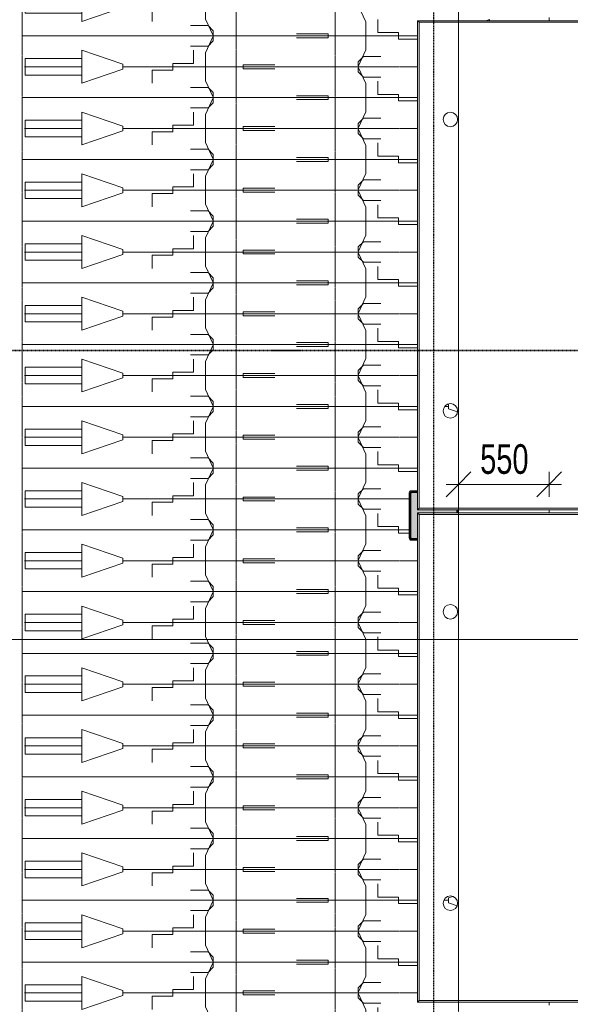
# Model space of a CAD drawing. Header units: millimetres. Extents: x -80560 to 110805, y -11020 to 52719.
# Tile 123 of 152: x 91780 to 95123, y 13331 to 19311. Entities that reach past the tile are written whole.
import ezdxf

# ---------------------------------------------------------------- set-up
doc = ezdxf.new("R2010")
doc.units = ezdxf.units.MM
for name, pattern in [('CENTER2', [20, 8, -4, 4, -4]), ('DASHDOT2', [8, 4, -2, 0, -2]), ('DASHED2-1', [3, 2, -1]), ('HIDDEN2', [4.5, 3, -1.5])]:
    doc.linetypes.add(name, pattern=pattern)
for name, color, linetype, lineweight in [('A-ANNO-DIMS', 211, 'Continuous', 9), ('A-ANNO-DIMS-100', 211, 'Continuous', 9), ('A-FLOR-OVHD', 1, 'DASHED2-1', 18), ('A-GENM', 13, 'Continuous', 18), ('A-GENM-HDLN', 13, 'DASHED2-1', 18), ('G-ANNO-SYMB', 111, 'Continuous', 9), ('S-COLS', 52, 'Continuous', 18), ('S-GRID', 1, 'Continuous', 9), ('S-STRS-MBND', 31, 'HIDDEN2', 18)]:
    doc.layers.add(name, color=color, linetype=linetype, lineweight=lineweight)
doc.styles.add('Arial_6', font='arial.ttf', dxfattribs={"width": 0.7, "height": 180})
doc.dimstyles.new('n3o_1_8', dxfattribs={"dimscale": 304.8, "dimtxt": 183.646692, "dimasz": 0.492126, "dimexe": 0.246063, "dimexo": 0.0625, "dimgap": 0.032808, "dimtad": 1, "dimdec": 0, "dimdsep": 46, "dimtxsty": 'Arial_6', "dimblk1": 'OBLIQUE', "dimblk2": 'OBLIQUE', "dimsah": 1, "dimcen": 0.09, "dimdle": 0.246063, "dimazin": 0, "dimtfac": 1, "dimtdec": 4, "dimtix": 1, "dimtmove": 0, "dimatfit": 3, "dimfxl": 0.246063, "dimfxlon": 1, "dimtvp": 1, "dimtolj": 1, "dimtzin": 0, "dimarcsym": 2})

# ---------------------------------------------------------------- blocks, each defined once
blk = doc.blocks.new('NLRS_28_SCO_UN_staalkolom koker betongevuld_gen_CGA - kolom A-V237-DO_00 begane grond')
at = {"layer": 'S-COLS', "lineweight": 5}
h = blk.add_hatch(dxfattribs=at)
h.set_pattern_fill('FP_218', color=256, style=0, pattern_type=2)
h.set_pattern_definition([(45, (-69400, -16300), (-99.99975, 99.99975), []), (45, (-69315, -16300), (-99.99975, 99.99975), []), (45, (-69310, -16300), (-99.99975, 99.99975), []), (45, (-69305, -16300), (-99.99975, 99.99975), []), (45, (-69300, -16300), (-99.99975, 99.99975), []), (45, (-69295, -16300), (-99.99975, 99.99975), []), (45, (-69290, -16300), (-99.99975, 99.99975), []), (45, (-69285, -16300), (-99.99975, 99.99975), [])])
h.paths.add_polyline_path([(-138, -150), (-100, -148.9), (-100, -142), (-134, -142), (-139.7, -139.7), (-142, -134), (-142, 134), (-138.7, 140.1), (-134, 142), (-100, 142), (-100, 150), (-138.7, 149.7), (-146.5, 146.5), (-150, 138), (-150, -138), (-146.5, -146.5), (-138.7, -149.7)], flags=0)
h.paths.add_polyline_path([(150, 15), (150, 35), (142, 35), (142, 15), (145.5, 15)], flags=0)
at = {"layer": 'S-COLS', "lineweight": 9}
blk.add_hatch(color=256, dxfattribs=at).paths.add_polyline_path([(-134, -142), (-100, -142), (-100, 15), (142, 15), (142, 35), (-100, 35), (-100, 142), (-134, 142), (-139.7, 139.7), (-142, 134), (-142, -134), (-138.7, -140.1)], flags=0)
at = {"layer": 'S-COLS'}
for p, q in [((-150, 138), (-150, -138)), ((-142, -134), (-142, 134)), ((-100, 150), (-138, 150)), ((-134, 142), (-100, 142)), ((142, 35), (142, 15)), ((150, 15), (150, 35)), ((-138, -150), (-100, -150)), ((-100, -142), (-134, -142))]:
    blk.add_line(p, q, dxfattribs=at)
at = {"layer": 'S-COLS', "lineweight": 35}
for p, q in [((-142, 134), (-142, -134)), ((-100, 142), (-134, 142)), ((142, 15), (142, 35)), ((-134, -142), (-100, -142))]:
    blk.add_line(p, q, dxfattribs=at)
at = {"layer": 'S-COLS'}
for centre, radius, start, end in [((-138, 138), 12, 90, 180), ((-134, 134), 8, 90, 180), ((-138, -138), 12, 180, 270), ((-134, -134), 8, 180, 270)]:
    blk.add_arc(centre, radius, start, end, dxfattribs=at)
at = {"layer": 'S-COLS', "lineweight": 35}
for centre, start, end in [((-134, 134), 90, 180), ((-134, -134), 180, 270)]:
    blk.add_arc(centre, 8, start, end, dxfattribs=at)
blk = doc.blocks.new('19112_SW_LeonardoCollege_R2020_rvt-1-DO_00 begane grond')
at = {"color": 50, "lineweight": 9}
blk.add_blockref('NLRS_28_SCO_UN_staalkolom koker betongevuld_gen_CGA - kolom A-V237-DO_00 begane grond', (69400, 16300), dxfattribs=at)
blk = doc.blocks.new('95251-Leonardo College Leiden_rvt-1-DO_00 begane grond')
at = {"layer": 'A-GENM', "color": 130, "lineweight": 9}
for p, q in [((69300, 19305), (70530, 19305)), ((69300, 16335), (69300, 19305)), ((69300, 19305), (69310, 19295)), ((70530, 19295), (69310, 19295)), ((69310, 19295), (69310, 16345)), ((69310, 16345), (69300, 16335)), ((70530, 16335), (69300, 16335)), ((69310, 16345), (70530, 16345)), ((69300, 16315), (70530, 16315)), ((69300, 13345), (69300, 16315)), ((69300, 16315), (69310, 16305)), ((70530, 16305), (69310, 16305)), ((69310, 16305), (69310, 13355)), ((69310, 13355), (69300, 13345)), ((70530, 13345), (69300, 13345)), ((69310, 13355), (70530, 13355))]:
    blk.add_line(p, q, dxfattribs=at)
for centre, start, end in [((69500, 18705), 90, 270), ((69500, 18705), 270, 90), ((69500, 16935), 90, 270), ((69500, 16935), 270, 90), ((69500, 15715), 90, 270), ((69500, 15715), 270, 90), ((69500, 13945), 90, 270), ((69500, 13945), 270, 90)]:
    blk.add_arc(centre, 44, start, end, dxfattribs=at)
blk = doc.blocks.new('00_EHA_GEN_normaal fiets_small - 00_EHA_GEN_normaal fiets_small-30428891-DO_00 begane grond')
at = {"layer": 'A-GENM'}
for p, q in [((-159.6, 218.1), (-128.3, 250)), ((-128.3, 250), (-22.6, 250)), ((-159.6, 185.5), (-159.6, 218.1)), ((-112.6, 85.2), (-159.6, 185.5)), ((-112.6, -85.2), (-112.6, 85.2)), ((210.7, 100), (210.7, 20)), ((387.8, 15), (637.8, 100)), ((637.8, 100), (637.8, -100)), ((-342.4, 12), (-534.1, 12)), ((-342.4, -12), (-342.4, 12)), ((85.6, 20), (85.6, -20)), ((210.7, 20), (85.6, 20)), ((387.8, -15), (387.8, 15)), ((638.7, 50), (981.9, 50)), ((981.9, 50), (981.9, -50)), ((-884.1, 0), (387.8, 0)), ((-884.1, 0), (387.8, 0)), ((-534.1, -12), (-342.4, -12)), ((-39.6, -20), (-39.6, -100)), ((85.6, -20), (-39.6, -20)), ((637.8, -100), (387.8, -15)), ((986.1, 0), (637.8, 0)), ((981.9, -50), (638.7, -50)), ((-159.6, -185.5), (-112.6, -85.2)), ((-159.6, -218), (-159.6, -185.5)), ((-128.3, -250), (-159.6, -218)), ((-22.6, -250), (-128.3, -250))]:
    blk.add_line(p, q, dxfattribs=at)
at = {"layer": 'A-GENM-HDLN'}
for p, q in [((-900, -187.5), (-900, 187.5)), ((1000, 187.5), (-900, 187.5)), ((1000, -187.5), (1000, 187.5)), ((-900, -187.5), (1000, -187.5))]:
    blk.add_line(p, q, dxfattribs=at)
blk = doc.blocks.new('00_EHA_GEN_normaal fiets_small - 00_EHA_GEN_normaal fiets_small-V174-DO_00 begane grond')
at = {"layer": 'A-GENM'}
for p, q in [((-128.3, 250), (-159.6, 218)), ((-22.6, 250), (-128.3, 250)), ((-159.6, 218), (-159.6, 185.5)), ((-159.6, 185.5), (-112.6, 85.2)), ((-112.6, 85.2), (-112.6, -85.2)), ((-39.6, 20), (-39.6, 100)), ((637.8, 100), (615.8, 92.5)), ((637.8, 92.5), (637.8, 100)), ((-884.1, 0), (200, 0)), ((-884.1, 0), (200, 0)), ((-534.1, 12), (-342.4, 12)), ((-342.4, 12), (-342.4, -12)), ((85.6, 20), (-39.6, 20)), ((85.6, -20), (85.6, 20)), ((-342.4, -12), (-534.1, -12)), ((200, -20), (85.6, -20)), ((-112.6, -85.2), (-159.6, -185.5)), ((-159.6, -185.5), (-159.6, -218.1)), ((-159.6, -218.1), (-128.3, -250)), ((-128.3, -250), (-22.6, -250))]:
    blk.add_line(p, q, dxfattribs=at)
at = {"layer": 'A-GENM-HDLN'}
for p, q in [((-900, 187.5), (-900, -187.5)), ((-900, 187.5), (200, 187.5)), ((1000, 112.5), (1000, 92.5)), ((200, -187.5), (-900, -187.5))]:
    blk.add_line(p, q, dxfattribs=at)
blk = doc.blocks.new('00_EHA_GEN_normaal fiets_small - 00_EHA_GEN_normaal fiets_small-V161-DO_00 begane grond')
at = {"layer": 'A-GENM'}
for p, q in [((-128.3, 250), (-159.6, 218)), ((-22.6, 250), (-128.3, 250)), ((-159.6, 218), (-159.6, 185.5)), ((-159.6, 185.5), (-112.6, 85.2)), ((-112.6, 85.2), (-112.6, -85.2)), ((-39.6, 20), (-39.6, 100)), ((-884.1, 0), (200, 0)), ((-884.1, 0), (200, 0)), ((-534.1, 12), (-342.4, 12)), ((-342.4, 12), (-342.4, -12)), ((85.6, 20), (-39.6, 20)), ((85.6, -20), (85.6, 20)), ((-342.4, -12), (-534.1, -12)), ((200, -20), (85.6, -20)), ((-112.6, -85.2), (-159.6, -185.5)), ((-159.6, -185.5), (-159.6, -218.1)), ((-159.6, -218.1), (-128.3, -250)), ((-128.3, -250), (-22.6, -250))]:
    blk.add_line(p, q, dxfattribs=at)
at = {"layer": 'A-GENM-HDLN'}
for p, q in [((-900, 187.5), (-900, -187.5)), ((-900, 187.5), (200, 187.5)), ((200, -187.5), (-900, -187.5))]:
    blk.add_line(p, q, dxfattribs=at)
blk = doc.blocks.new('00_EHA_GEN_normaal fiets_small - 00_EHA_GEN_normaal fiets_small-V175-DO_00 begane grond')
at = {"layer": 'A-GENM'}
for p, q in [((-128.3, 250), (-159.6, 218)), ((-22.6, 250), (-128.3, 250)), ((-159.6, 218), (-159.6, 185.5)), ((-159.6, 185.5), (-112.6, 85.2)), ((-112.6, 85.2), (-112.6, -85.2)), ((-39.6, 20), (-39.6, 100)), ((-884.1, 0), (200, 0)), ((-884.1, 0), (200, 0)), ((-534.1, 12), (-342.4, 12)), ((-342.4, 12), (-342.4, -12)), ((85.6, 20), (-39.6, 20)), ((85.6, -20), (85.6, 20)), ((366.1, 0), (387.8, 0)), ((366.1, 0), (387.8, 0)), ((387.8, 14.7), (387.8, -15)), ((-342.4, -12), (-534.1, -12)), ((200, -20), (85.6, -20)), ((387.8, -15), (443.2, -33.8)), ((-112.6, -85.2), (-159.6, -185.5)), ((-159.6, -185.5), (-159.6, -218.1)), ((-159.6, -218.1), (-128.3, -250)), ((-128.3, -250), (-22.6, -250))]:
    blk.add_line(p, q, dxfattribs=at)
at = {"layer": 'A-GENM-HDLN'}
for p, q in [((-900, 187.5), (-900, -187.5)), ((-900, 187.5), (200, 187.5)), ((200, -187.5), (-900, -187.5))]:
    blk.add_line(p, q, dxfattribs=at)
blk = doc.blocks.new('00_EHA_GEN_normaal fiets_small - 00_EHA_GEN_normaal fiets_small-V176-DO_00 begane grond')
at = {"layer": 'A-GENM'}
for p, q in [((-128.3, 250), (-159.6, 218)), ((-22.6, 250), (-128.3, 250)), ((-159.6, 218), (-159.6, 185.5)), ((-159.6, 185.5), (-112.6, 85.2)), ((-112.6, 85.2), (-112.6, -85.2)), ((-39.6, 20), (-39.6, 100)), ((-884.1, 0), (200, 0)), ((-884.1, 0), (200, 0)), ((-534.1, 12), (-342.4, 12)), ((-342.4, 12), (-342.4, -12)), ((85.6, 20), (-39.6, 20)), ((85.6, -20), (85.6, 20)), ((-342.4, -12), (-534.1, -12)), ((200, -20), (85.6, -20)), ((-112.6, -85.2), (-159.6, -185.5)), ((-159.6, -185.5), (-159.6, -218.1)), ((-159.6, -218.1), (-128.3, -250)), ((-128.3, -250), (-22.6, -250))]:
    blk.add_line(p, q, dxfattribs=at)
at = {"layer": 'A-GENM-HDLN'}
for p, q in [((-900, 187.5), (-900, -187.5)), ((-900, 187.5), (200, 187.5)), ((150, -187.5), (-900, -187.5))]:
    blk.add_line(p, q, dxfattribs=at)
blk = doc.blocks.new('00_EHA_GEN_normaal fiets_small - 00_EHA_GEN_normaal fiets_small-V177-DO_00 begane grond')
at = {"layer": 'A-GENM'}
for p, q in [((-128.3, 250), (-159.6, 218)), ((-22.6, 250), (-128.3, 250)), ((-159.6, 218), (-159.6, 185.5)), ((-159.6, 185.5), (-112.6, 85.2)), ((-112.6, 85.2), (-112.6, -85.2)), ((-39.6, 20), (-39.6, 100)), ((-884.1, 0), (150, 0)), ((-884.1, 0), (150, 0)), ((-534.1, 12), (-342.4, 12)), ((-342.4, 12), (-342.4, -12)), ((85.6, 20), (-39.6, 20)), ((85.6, -20), (85.6, 20)), ((-342.4, -12), (-534.1, -12)), ((150, -20), (85.6, -20)), ((-112.6, -85.2), (-159.6, -185.5)), ((-159.6, -185.5), (-159.6, -218.1)), ((-159.6, -218.1), (-128.3, -250)), ((-128.3, -250), (-22.6, -250))]:
    blk.add_line(p, q, dxfattribs=at)
at = {"layer": 'A-GENM-HDLN'}
for p, q in [((-900, 187.5), (-900, -187.5)), ((-900, 187.5), (150, 187.5)), ((1000, 122.5), (1000, 102.5)), ((200, -187.5), (-900, -187.5))]:
    blk.add_line(p, q, dxfattribs=at)
blk = doc.blocks.new('00_EHA_GEN_normaal fiets_small - 00_EHA_GEN_normaal fiets_small-V178-DO_00 begane grond')
at = {"layer": 'A-GENM'}
for p, q in [((-128.3, 250), (-159.6, 218)), ((-22.6, 250), (-128.3, 250)), ((-159.6, 218), (-159.6, 185.5)), ((-159.6, 185.5), (-112.6, 85.2)), ((-112.6, 85.2), (-112.6, -85.2)), ((-39.6, 20), (-39.6, 100)), ((-884.1, 0), (200, 0)), ((-884.1, 0), (200, 0)), ((-534.1, 12), (-342.4, 12)), ((-342.4, 12), (-342.4, -12)), ((85.6, 20), (-39.6, 20)), ((85.6, -20), (85.6, 20)), ((360, 0), (387.8, 0)), ((360, 0), (387.8, 0)), ((414, 23.9), (387.8, 15)), ((387.8, 15), (387.8, -15)), ((-342.4, -12), (-534.1, -12)), ((200, -20), (85.6, -20)), ((387.8, -15), (440.8, -33)), ((-112.6, -85.2), (-159.6, -185.5)), ((-159.6, -185.5), (-159.6, -218.1)), ((-159.6, -218.1), (-128.3, -250)), ((-128.3, -250), (-22.6, -250))]:
    blk.add_line(p, q, dxfattribs=at)
at = {"layer": 'A-GENM-HDLN'}
for p, q in [((-900, 187.5), (-900, -187.5)), ((-900, 187.5), (200, 187.5)), ((200, -187.5), (-900, -187.5))]:
    blk.add_line(p, q, dxfattribs=at)
blk = doc.blocks.new('00_EHA_GEN_normaal fiets_small - 00_EHA_GEN_normaal fiets_small-V179-DO_00 begane grond')
at = {"layer": 'A-GENM'}
for p, q in [((-128.3, 250), (-159.6, 218)), ((-22.6, 250), (-128.3, 250)), ((-159.6, 218), (-159.6, 185.5)), ((-159.6, 185.5), (-112.6, 85.2)), ((-112.6, 85.2), (-112.6, -85.2)), ((-39.6, 20), (-39.6, 100)), ((-884.1, 0), (200, 0)), ((-884.1, 0), (200, 0)), ((-534.1, 12), (-342.4, 12)), ((-342.4, 12), (-342.4, -12)), ((85.6, 20), (-39.6, 20)), ((85.6, -20), (85.6, 20)), ((-342.4, -12), (-534.1, -12)), ((200, -20), (85.6, -20)), ((-112.6, -85.2), (-159.6, -185.5)), ((-159.6, -185.5), (-159.6, -218.1)), ((-159.6, -218.1), (-128.3, -250)), ((-128.3, -250), (-22.6, -250))]:
    blk.add_line(p, q, dxfattribs=at)
at = {"layer": 'A-GENM-HDLN'}
for p, q in [((-900, 187.5), (-900, -187.5)), ((-900, 187.5), (200, 187.5)), ((1000, 132.5), (1000, 112.5)), ((200, -187.5), (-900, -187.5))]:
    blk.add_line(p, q, dxfattribs=at)
blk = doc.blocks.new('DIMBLOCK180-DO_00 begane grond')
at = {"layer": 'A-ANNO-DIMS-100'}
for p, q in [((78365.8, 15545.7), (78440.8, 15620.7)), ((78365.8, 15620.7), (78365.8, 15470.7)), ((78365.8, 15545.7), (78365.8, 15620.7)), ((98719.8, 15545.7), (98794.8, 15620.7)), ((98719.8, 15620.7), (98719.8, 15470.7)), ((98719.8, 15545.7), (98719.8, 15620.7)), ((78365.8, 15545.7), (78290.8, 15470.7)), ((78365.8, 15545.7), (98719.8, 15545.7)), ((98719.8, 15545.7), (98644.8, 15470.7))]:
    blk.add_line(p, q, dxfattribs=at)
at = {"layer": 'A-ANNO-DIMS-100', "color": 0, "insert": (88302.7, 15789.4), "char_height": 180, "width": 576.368, "attachment_point": 1, "line_spacing_factor": 0.941778, "style": 'Arial_6'}
blk.add_mtext('20354', dxfattribs=at)
blk = doc.blocks.new('_Oblique')
at = {"color": 0, "linetype": 'ByBlock', "lineweight": -2}
blk.add_line((-0.5, -0.5), (0.5, 0.5), dxfattribs=at)
blk = doc.blocks.new('DIMBLOCK273-DO_00 begane grond')
at = {"layer": 'A-ANNO-DIMS-100'}
for p, q in [((94444.8, 16489), (94519.8, 16564)), ((94444.8, 16564), (94444.8, 16414)), ((94444.8, 16489), (94444.8, 16564)), ((94994.8, 16489), (95069.8, 16564)), ((94994.8, 16414), (94994.8, 16564)), ((94369.8, 16489), (95069.8, 16489)), ((94444.8, 16489), (94369.8, 16414)), ((94994.8, 16489), (94919.8, 16414)), ((94994.8, 16489), (94994.8, 16414))]:
    blk.add_line(p, q, dxfattribs=at)
at = {"layer": 'A-ANNO-DIMS-100', "color": 0, "insert": (94575.7, 16732.7), "char_height": 180, "width": 345.821, "attachment_point": 1, "line_spacing_factor": 0.941778, "style": 'Arial_6'}
blk.add_mtext('550', dxfattribs=at)

msp = doc.modelspace()

# ---------------------------------------------------------------- linework, layer by layer
at = {"layer": 'A-FLOR-OVHD'}
msp.add_line((94444.8, 35057.3), (94444.8, 10300), dxfattribs=at)
at = {"layer": 'G-ANNO-SYMB', "linetype": 'DASHDOT2', "lineweight": 35}
msp.add_line((38786.5, 17302.3), (103586.5, 17302.3), dxfattribs=at)
at = {"layer": 'S-GRID', "linetype": 'CENTER2', "lineweight": 25}
msp.add_line((94294.8, 4383.3), (94294.8, 52119.1), dxfattribs=at)
at = {"layer": 'S-STRS-MBND'}
for p, q in [((94444.8, 16335), (94444.8, 19305)), ((100532.4, 19305), (94444.8, 19305)), ((101917.3, 16335), (94444.8, 16335)), ((94444.8, 13345), (94444.8, 16315)), ((100532.4, 16315), (94444.8, 16315)), ((101917.3, 13345), (94444.8, 13345))]:
    msp.add_line(p, q, dxfattribs=at)

# ---------------------------------------------------------------- block references
at = {"color": 250, "lineweight": 5}
for name in ['19112_SW_LeonardoCollege_R2020_rvt-1-DO_00 begane grond', '95251-Leonardo College Leiden_rvt-1-DO_00 begane grond']:
    msp.add_blockref(name, (24894.8, 0), dxfattribs=at)
at = {"layer": 'A-GENM', "rotation": 180}
for p in [(92794.8, 19400), (92794.8, 19025), (92794.8, 18650), (92794.8, 18275), (92794.8, 17900), (92794.8, 17525), (92794.8, 17150), (92794.8, 16775), (92794.8, 16400), (92794.8, 16025), (92794.8, 15650), (92794.8, 15275), (92794.8, 14900), (92794.8, 14525), (92794.8, 14150), (92794.8, 13775), (92794.8, 13400)]:
    msp.add_blockref('00_EHA_GEN_normaal fiets_small - 00_EHA_GEN_normaal fiets_small-30428891-DO_00 begane grond', p, dxfattribs=at)
at = {"layer": 'A-GENM'}
for name, p in [('00_EHA_GEN_normaal fiets_small - 00_EHA_GEN_normaal fiets_small-V174-DO_00 begane grond', (93994.8, 19212.5)), ('00_EHA_GEN_normaal fiets_small - 00_EHA_GEN_normaal fiets_small-V161-DO_00 begane grond', (93994.8, 18837.5)), ('00_EHA_GEN_normaal fiets_small - 00_EHA_GEN_normaal fiets_small-V161-DO_00 begane grond', (93994.8, 18462.5)), ('00_EHA_GEN_normaal fiets_small - 00_EHA_GEN_normaal fiets_small-V161-DO_00 begane grond', (93994.8, 18087.5)), ('00_EHA_GEN_normaal fiets_small - 00_EHA_GEN_normaal fiets_small-V161-DO_00 begane grond', (93994.8, 17712.5)), ('00_EHA_GEN_normaal fiets_small - 00_EHA_GEN_normaal fiets_small-V161-DO_00 begane grond', (93994.8, 17337.5)), ('00_EHA_GEN_normaal fiets_small - 00_EHA_GEN_normaal fiets_small-V175-DO_00 begane grond', (93994.8, 16962.5)), ('00_EHA_GEN_normaal fiets_small - 00_EHA_GEN_normaal fiets_small-V176-DO_00 begane grond', (93994.8, 16587.5)), ('00_EHA_GEN_normaal fiets_small - 00_EHA_GEN_normaal fiets_small-V177-DO_00 begane grond', (93994.8, 16212.5)), ('00_EHA_GEN_normaal fiets_small - 00_EHA_GEN_normaal fiets_small-V161-DO_00 begane grond', (93994.8, 15837.5)), ('00_EHA_GEN_normaal fiets_small - 00_EHA_GEN_normaal fiets_small-V161-DO_00 begane grond', (93994.8, 15462.5)), ('00_EHA_GEN_normaal fiets_small - 00_EHA_GEN_normaal fiets_small-V161-DO_00 begane grond', (93994.8, 15087.5)), ('00_EHA_GEN_normaal fiets_small - 00_EHA_GEN_normaal fiets_small-V161-DO_00 begane grond', (93994.8, 14712.5)), ('00_EHA_GEN_normaal fiets_small - 00_EHA_GEN_normaal fiets_small-V161-DO_00 begane grond', (93994.8, 14337.5)), ('00_EHA_GEN_normaal fiets_small - 00_EHA_GEN_normaal fiets_small-V178-DO_00 begane grond', (93994.8, 13962.5)), ('00_EHA_GEN_normaal fiets_small - 00_EHA_GEN_normaal fiets_small-V161-DO_00 begane grond', (93994.8, 13587.5)), ('00_EHA_GEN_normaal fiets_small - 00_EHA_GEN_normaal fiets_small-V179-DO_00 begane grond', (93994.8, 13212.5))]:
    msp.add_blockref(name, p, dxfattribs=at)

# ---------------------------------------------------------------- dimensions: what is measured, and where the dimension line sits
at = {"layer": 'A-ANNO-DIMS'}
for base, p1, p2, override, picture, middle in [((94994.8, 16489), (94444.8, 16564), (94994.8, 16414), {"dimpost": '<>', "dimfxl": 570.087713}, 'DIMBLOCK273-DO_00 begane grond', (94719.8, 16590.9)), ((98719.8, 15545.7), (78365.8, 15620.7), (98719.8, 15620.7), {"dimpost": '<>', "dimfxl": 20354}, 'DIMBLOCK180-DO_00 begane grond', (88542.8, 15647.7))]:
    dim = msp.add_linear_dim(base=base, p1=p1, p2=p2, dimstyle='n3o_1_8', override=override, dxfattribs=at)
    dim.commit()
    dim.dimension.update_dxf_attribs({"geometry": picture, "text_midpoint": middle})

doc.saveas('drawing.dxf')
